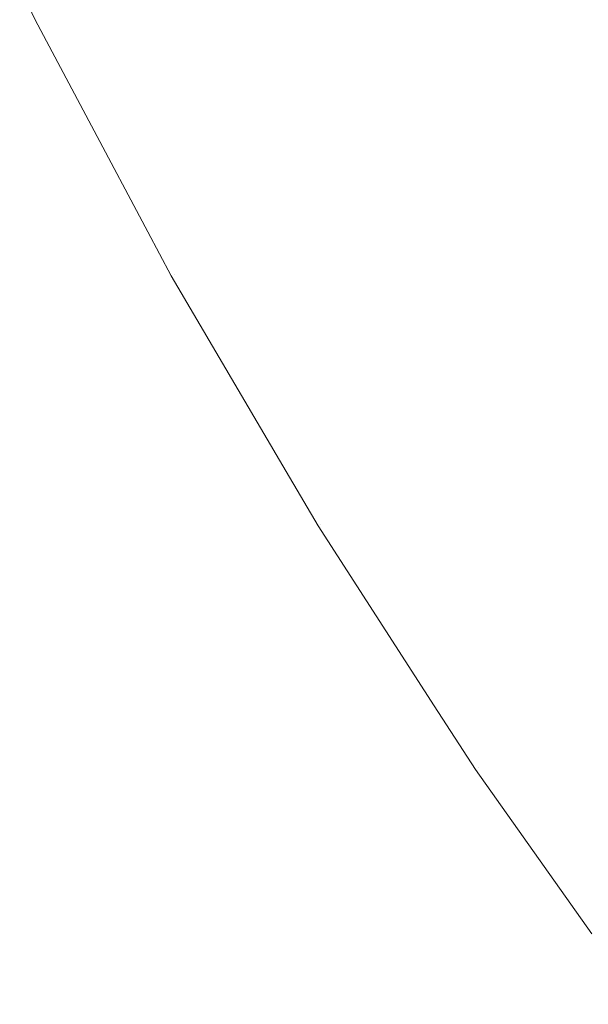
# Model space of a CAD drawing. Header units: centimetres. Extents: x -26.3 to 27.5, y 4.2 to 67.9.
# Tile 6 of 256: x -26.07606 to -26.06774, y 4.24078 to 4.25519. Entities that reach past the tile are written whole.
import ezdxf

# ---------------------------------------------------------------- set-up
doc = ezdxf.new("R2010")
doc.units = ezdxf.units.CM
doc.header["$LTSCALE"] = 2.54
doc.layers.add('Lucido design-1', color=7, linetype='Continuous')

# ---------------------------------------------------------------- blocks, each defined once
blk = doc.blocks.new('Gruppo-2-1')
at = {"color": 7, "linetype": 'Continuous', "lineweight": 9}
for points, invisible_edges in [([(-26.067806, 4.254812, -1111.750691), (-26.06966, 4.258302, -1111.750691), (-26.068249, 4.259014, -1111.754488), (-26.066427, 4.255583, -1111.754488)], 15), ([(-26.067806, 4.254812, -1147.850691), (-26.06966, 4.258302, -1147.850691), (-26.068249, 4.259014, -1147.854488), (-26.066427, 4.255583, -1147.854488)], 15), ([(-26.066753, 4.255401, -1111.074699), (-26.068582, 4.258846, -1111.074699), (-26.069983, 4.258139, -1111.078574), (-26.068123, 4.254636, -1111.078574)], 15), ([(-26.066753, 4.255401, -1147.174699), (-26.068582, 4.258846, -1147.174699), (-26.069983, 4.258139, -1147.178574), (-26.068123, 4.254636, -1147.178574)], 15), ([(-26.06905, 4.254118, -1111.746829), (-26.070932, 4.257661, -1111.746829), (-26.06966, 4.258302, -1111.750691), (-26.067806, 4.254812, -1111.750691)], 15), ([(-26.06905, 4.254118, -1147.846829), (-26.070932, 4.257661, -1147.846829), (-26.06966, 4.258302, -1147.850691), (-26.067806, 4.254812, -1147.850691)], 15), ([(-26.068123, 4.254636, -1111.078574), (-26.069983, 4.258139, -1111.078574), (-26.071238, 4.257507, -1111.082507), (-26.069349, 4.253951, -1111.082507)], 15), ([(-26.068123, 4.254636, -1147.178574), (-26.069983, 4.258139, -1147.178574), (-26.071238, 4.257507, -1147.182507), (-26.069349, 4.253951, -1147.182507)], 15), ([(-26.070154, 4.253501, -1111.742909), (-26.072062, 4.257092, -1111.742909), (-26.070932, 4.257661, -1111.746829), (-26.06905, 4.254118, -1111.746829)], 15), ([(-26.070154, 4.253501, -1147.842909), (-26.072062, 4.257092, -1147.842909), (-26.070932, 4.257661, -1147.846829), (-26.06905, 4.254118, -1147.846829)], 15), ([(-26.069349, 4.253951, -1111.082507), (-26.071238, 4.257507, -1111.082507), (-26.072343, 4.25695, -1111.086492), (-26.07043, 4.253347, -1111.086492)], 15), ([(-26.069349, 4.253951, -1147.182507), (-26.071238, 4.257507, -1147.182507), (-26.072343, 4.25695, -1147.186492), (-26.07043, 4.253347, -1147.186492)], 15), ([(-26.071118, 4.252963, -1111.738936), (-26.073047, 4.256595, -1111.738936), (-26.072062, 4.257092, -1111.742909), (-26.070154, 4.253501, -1111.742909)], 15), ([(-26.071118, 4.252963, -1147.838936), (-26.073047, 4.256595, -1147.838936), (-26.072062, 4.257092, -1147.842909), (-26.070154, 4.253501, -1147.842909)], 15), ([(-26.07043, 4.253347, -1111.086492), (-26.072343, 4.25695, -1111.086492), (-26.073299, 4.256468, -1111.090522), (-26.071364, 4.252825, -1111.090522)], 15), ([(-26.07043, 4.253347, -1147.186492), (-26.072343, 4.25695, -1147.186492), (-26.073299, 4.256468, -1147.190522), (-26.071364, 4.252825, -1147.190522)], 15), ([(-26.071938, 4.252504, -1111.734917), (-26.073886, 4.256172, -1111.734917), (-26.073047, 4.256595, -1111.738936), (-26.071118, 4.252963, -1111.738936)], 15), ([(-26.071938, 4.252504, -1147.834917), (-26.073886, 4.256172, -1147.834917), (-26.073047, 4.256595, -1147.838936), (-26.071118, 4.252963, -1147.838936)], 15), ([(-26.071364, 4.252825, -1111.090522), (-26.073299, 4.256468, -1111.090522), (-26.074103, 4.256063, -1111.094589), (-26.07215, 4.252386, -1111.094589)], 15), ([(-26.071364, 4.252825, -1147.190522), (-26.073299, 4.256468, -1147.190522), (-26.074103, 4.256063, -1147.194589), (-26.07215, 4.252386, -1147.194589)], 15), ([(-26.072613, 4.252127, -1111.73086), (-26.074577, 4.255824, -1111.73086), (-26.073886, 4.256172, -1111.734917), (-26.071938, 4.252504, -1111.734917)], 15), ([(-26.072613, 4.252127, -1147.83086), (-26.074577, 4.255824, -1147.83086), (-26.073886, 4.256172, -1147.834917), (-26.071938, 4.252504, -1147.834917)], 15), ([(-26.07215, 4.252386, -1111.094589), (-26.074103, 4.256063, -1111.094589), (-26.074754, 4.255734, -1111.098686), (-26.072787, 4.25203, -1111.098686)], 15), ([(-26.07215, 4.252386, -1147.194589), (-26.074103, 4.256063, -1147.194589), (-26.074754, 4.255734, -1147.198686), (-26.072787, 4.25203, -1147.198686)], 15), ([(-26.072787, 4.25203, -1111.098686), (-26.074754, 4.255734, -1111.098686), (-26.075252, 4.255483, -1111.102807), (-26.073274, 4.251758, -1111.102807)], 15), ([(-26.072787, 4.25203, -1147.198686), (-26.074754, 4.255734, -1147.198686), (-26.075252, 4.255483, -1147.202807), (-26.073274, 4.251758, -1147.202807)], 15), ([(-26.073142, 4.251832, -1111.726771), (-26.075118, 4.255551, -1111.726771), (-26.074577, 4.255824, -1111.73086), (-26.072613, 4.252127, -1111.73086)], 15), ([(-26.073142, 4.251832, -1147.826771), (-26.075118, 4.255551, -1147.826771), (-26.074577, 4.255824, -1147.83086), (-26.072613, 4.252127, -1147.83086)], 15), ([(-26.07583, 4.255192, -1111.114164), (-26.076058, 4.255668, -1111.114164), (-26.076058, 4.255668, -1111.714164), (-26.07583, 4.255192, -1111.714164)], 10), ([(-26.07583, 4.255192, -1147.214164), (-26.076058, 4.255668, -1147.214164), (-26.076058, 4.255668, -1147.814164), (-26.07583, 4.255192, -1147.814164)], 10), ([(-26.073523, 4.251619, -1111.722656), (-26.075507, 4.255354, -1111.722656), (-26.075118, 4.255551, -1111.726771), (-26.073142, 4.251832, -1111.726771)], 15), ([(-26.073523, 4.251619, -1147.822656), (-26.075507, 4.255354, -1147.822656), (-26.075118, 4.255551, -1147.826771), (-26.073142, 4.251832, -1147.826771)], 15), ([(-26.065806, 4.251404, -1111.750691), (-26.067806, 4.254812, -1111.750691), (-26.066427, 4.255583, -1111.754488), (-26.06446, 4.252233, -1111.754488)], 15), ([(-26.065806, 4.251404, -1147.850691), (-26.067806, 4.254812, -1147.850691), (-26.066427, 4.255583, -1147.854488), (-26.06446, 4.252233, -1147.854488)], 15), ([(-26.073274, 4.251758, -1111.102807), (-26.075252, 4.255483, -1111.102807), (-26.075597, 4.255309, -1111.106944), (-26.073611, 4.25157, -1111.106944)], 15), ([(-26.073274, 4.251758, -1147.202807), (-26.075252, 4.255483, -1147.202807), (-26.075597, 4.255309, -1147.206944), (-26.073611, 4.25157, -1147.206944)], 15), ([(-26.064779, 4.252037, -1111.074699), (-26.066753, 4.255401, -1111.074699), (-26.068123, 4.254636, -1111.078574), (-26.066115, 4.251214, -1111.078574)], 15), ([(-26.064779, 4.252037, -1147.174699), (-26.066753, 4.255401, -1147.174699), (-26.068123, 4.254636, -1147.178574), (-26.066115, 4.251214, -1147.178574)], 15), ([(-26.073611, 4.25157, -1111.106944), (-26.075597, 4.255309, -1111.106944), (-26.075788, 4.255213, -1111.111089), (-26.073798, 4.251466, -1111.111089)], 15), ([(-26.073611, 4.25157, -1147.206944), (-26.075597, 4.255309, -1147.206944), (-26.075788, 4.255213, -1147.211089), (-26.073798, 4.251466, -1147.211089)], 15), ([(-26.073756, 4.251489, -1111.718524), (-26.075745, 4.255234, -1111.718524), (-26.075507, 4.255354, -1111.722656), (-26.073523, 4.251619, -1111.722656)], 15), ([(-26.073756, 4.251489, -1147.818524), (-26.075745, 4.255234, -1147.818524), (-26.075507, 4.255354, -1147.822656), (-26.073523, 4.251619, -1147.822656)], 15), ([(-26.07418, 4.252084, -1111.714164), (-26.07583, 4.255192, -1111.714164), (-26.075745, 4.255234, -1111.718524), (-26.073756, 4.251489, -1111.718524)], 14), ([(-26.07418, 4.252084, -1147.814164), (-26.07583, 4.255192, -1147.814164), (-26.075745, 4.255234, -1147.818524), (-26.073756, 4.251489, -1147.818524)], 14), ([(-26.073798, 4.251466, -1111.111089), (-26.075788, 4.255213, -1111.111089), (-26.07583, 4.255192, -1111.114164), (-26.07418, 4.252084, -1111.114164)], 11), ([(-26.073798, 4.251466, -1147.211089), (-26.075788, 4.255213, -1147.211089), (-26.07583, 4.255192, -1147.214164), (-26.07418, 4.252084, -1147.214164)], 11), ([(-26.07583, 4.255192, -1111.714164), (-26.07418, 4.252084, -1111.714164), (-26.07418, 4.252084, -1111.114164), (-26.07583, 4.255192, -1111.114164)], 10), ([(-26.07583, 4.255192, -1147.814164), (-26.07418, 4.252084, -1147.814164), (-26.07418, 4.252084, -1147.214164), (-26.07583, 4.255192, -1147.214164)], 10), ([(-26.067019, 4.250657, -1111.746829), (-26.06905, 4.254118, -1111.746829), (-26.067806, 4.254812, -1111.750691), (-26.065806, 4.251404, -1111.750691)], 15), ([(-26.067019, 4.250657, -1147.846829), (-26.06905, 4.254118, -1147.846829), (-26.067806, 4.254812, -1147.850691), (-26.065806, 4.251404, -1147.850691)], 15), ([(-26.066115, 4.251214, -1111.078574), (-26.068123, 4.254636, -1111.078574), (-26.069349, 4.253951, -1111.082507), (-26.067311, 4.250478, -1111.082507)], 15), ([(-26.066115, 4.251214, -1147.178574), (-26.068123, 4.254636, -1147.178574), (-26.069349, 4.253951, -1147.182507), (-26.067311, 4.250478, -1147.182507)], 15), ([(-26.068097, 4.249994, -1111.742909), (-26.070154, 4.253501, -1111.742909), (-26.06905, 4.254118, -1111.746829), (-26.067019, 4.250657, -1111.746829)], 15), ([(-26.068097, 4.249994, -1147.842909), (-26.070154, 4.253501, -1147.842909), (-26.06905, 4.254118, -1147.846829), (-26.067019, 4.250657, -1147.846829)], 15), ([(-26.067311, 4.250478, -1111.082507), (-26.069349, 4.253951, -1111.082507), (-26.07043, 4.253347, -1111.086492), (-26.068365, 4.249829, -1111.086492)], 15), ([(-26.067311, 4.250478, -1147.182507), (-26.069349, 4.253951, -1147.182507), (-26.07043, 4.253347, -1147.186492), (-26.068365, 4.249829, -1147.186492)], 15), ([(-26.069036, 4.249415, -1111.738936), (-26.071118, 4.252963, -1111.738936), (-26.070154, 4.253501, -1111.742909), (-26.068097, 4.249994, -1111.742909)], 15), ([(-26.069036, 4.249415, -1147.838936), (-26.071118, 4.252963, -1147.838936), (-26.070154, 4.253501, -1147.842909), (-26.068097, 4.249994, -1147.842909)], 15), ([(-26.068365, 4.249829, -1111.086492), (-26.07043, 4.253347, -1111.086492), (-26.071364, 4.252825, -1111.090522), (-26.069276, 4.249268, -1111.090522)], 15), ([(-26.068365, 4.249829, -1147.186492), (-26.07043, 4.253347, -1147.186492), (-26.071364, 4.252825, -1147.190522), (-26.069276, 4.249268, -1147.190522)], 15), ([(-26.069836, 4.248923, -1111.734917), (-26.071938, 4.252504, -1111.734917), (-26.071118, 4.252963, -1111.738936), (-26.069036, 4.249415, -1111.738936)], 15), ([(-26.069836, 4.248923, -1147.834917), (-26.071938, 4.252504, -1147.834917), (-26.071118, 4.252963, -1147.838936), (-26.069036, 4.249415, -1147.838936)], 15), ([(-26.069276, 4.249268, -1111.090522), (-26.071364, 4.252825, -1111.090522), (-26.07215, 4.252386, -1111.094589), (-26.070043, 4.248796, -1111.094589)], 15), ([(-26.069276, 4.249268, -1147.190522), (-26.071364, 4.252825, -1147.190522), (-26.07215, 4.252386, -1147.194589), (-26.070043, 4.248796, -1147.194589)], 15), ([(-26.070043, 4.248796, -1111.094589), (-26.07215, 4.252386, -1111.094589), (-26.072787, 4.25203, -1111.098686), (-26.070664, 4.248413, -1111.098686)], 15), ([(-26.070043, 4.248796, -1147.194589), (-26.07215, 4.252386, -1147.194589), (-26.072787, 4.25203, -1147.198686), (-26.070664, 4.248413, -1147.198686)], 15), ([(-26.070495, 4.248517, -1111.73086), (-26.072613, 4.252127, -1111.73086), (-26.071938, 4.252504, -1111.734917), (-26.069836, 4.248923, -1111.734917)], 15), ([(-26.070495, 4.248517, -1147.83086), (-26.072613, 4.252127, -1147.83086), (-26.071938, 4.252504, -1147.834917), (-26.069836, 4.248923, -1147.834917)], 15), ([(-26.071011, 4.2482, -1111.726771), (-26.073142, 4.251832, -1111.726771), (-26.072613, 4.252127, -1111.73086), (-26.070495, 4.248517, -1111.73086)], 15), ([(-26.071011, 4.2482, -1147.826771), (-26.073142, 4.251832, -1147.826771), (-26.072613, 4.252127, -1147.83086), (-26.070495, 4.248517, -1147.83086)], 15), ([(-26.07418, 4.252084, -1111.114164), (-26.073839, 4.251443, -1111.114164), (-26.073798, 4.251466, -1111.111089)], 10), ([(-26.073839, 4.251443, -1111.114164), (-26.07418, 4.252084, -1111.114164), (-26.07418, 4.252084, -1111.714164), (-26.073839, 4.251443, -1111.714164)], 10), ([(-26.073756, 4.251489, -1111.718524), (-26.073839, 4.251443, -1111.714164), (-26.07418, 4.252084, -1111.714164)], 9), ([(-26.07418, 4.252084, -1147.214164), (-26.073839, 4.251443, -1147.214164), (-26.073798, 4.251466, -1147.211089)], 10), ([(-26.073839, 4.251443, -1147.214164), (-26.07418, 4.252084, -1147.214164), (-26.07418, 4.252084, -1147.814164), (-26.073839, 4.251443, -1147.814164)], 10), ([(-26.073756, 4.251489, -1147.818524), (-26.073839, 4.251443, -1147.814164), (-26.07418, 4.252084, -1147.814164)], 9), ([(-26.070664, 4.248413, -1111.098686), (-26.072787, 4.25203, -1111.098686), (-26.073274, 4.251758, -1111.102807), (-26.071139, 4.248121, -1111.102807)], 15), ([(-26.070664, 4.248413, -1147.198686), (-26.072787, 4.25203, -1147.198686), (-26.073274, 4.251758, -1147.202807), (-26.071139, 4.248121, -1147.202807)], 15), ([(-26.071383, 4.247971, -1111.722656), (-26.073523, 4.251619, -1111.722656), (-26.073142, 4.251832, -1111.726771), (-26.071011, 4.2482, -1111.726771)], 15), ([(-26.071383, 4.247971, -1147.822656), (-26.073523, 4.251619, -1147.822656), (-26.073142, 4.251832, -1147.826771), (-26.071011, 4.2482, -1147.826771)], 15), ([(-26.071139, 4.248121, -1111.102807), (-26.073274, 4.251758, -1111.102807), (-26.073611, 4.25157, -1111.106944), (-26.071468, 4.247918, -1111.106944)], 15), ([(-26.071139, 4.248121, -1147.202807), (-26.073274, 4.251758, -1147.202807), (-26.073611, 4.25157, -1147.206944), (-26.071468, 4.247918, -1147.206944)], 15), ([(-26.071468, 4.247918, -1111.106944), (-26.073611, 4.25157, -1111.106944), (-26.073798, 4.251466, -1111.111089), (-26.07165, 4.247806, -1111.111089)], 15), ([(-26.071468, 4.247918, -1147.206944), (-26.073611, 4.25157, -1147.206944), (-26.073798, 4.251466, -1147.211089), (-26.07165, 4.247806, -1147.211089)], 15), ([(-26.071609, 4.247831, -1111.718524), (-26.073756, 4.251489, -1111.718524), (-26.073523, 4.251619, -1111.722656), (-26.071383, 4.247971, -1111.722656)], 15), ([(-26.071609, 4.247831, -1147.818524), (-26.073756, 4.251489, -1147.818524), (-26.073523, 4.251619, -1147.822656), (-26.071383, 4.247971, -1147.822656)], 15), ([(-26.072156, 4.248575, -1111.714164), (-26.073839, 4.251443, -1111.714164), (-26.073756, 4.251489, -1111.718524), (-26.071609, 4.247831, -1111.718524)], 14), ([(-26.072156, 4.248575, -1147.814164), (-26.073839, 4.251443, -1147.814164), (-26.073756, 4.251489, -1147.818524), (-26.071609, 4.247831, -1147.818524)], 14), ([(-26.07165, 4.247806, -1111.111089), (-26.073798, 4.251466, -1111.111089), (-26.073839, 4.251443, -1111.114164), (-26.072156, 4.248575, -1111.114164)], 11), ([(-26.07165, 4.247806, -1147.211089), (-26.073798, 4.251466, -1147.211089), (-26.073839, 4.251443, -1147.214164), (-26.072156, 4.248575, -1147.214164)], 11), ([(-26.073839, 4.251443, -1111.714164), (-26.072156, 4.248575, -1111.714164), (-26.072156, 4.248575, -1111.114164), (-26.073839, 4.251443, -1111.114164)], 10), ([(-26.073839, 4.251443, -1147.814164), (-26.072156, 4.248575, -1147.814164), (-26.072156, 4.248575, -1147.214164), (-26.073839, 4.251443, -1147.214164)], 10), ([(-26.065892, 4.246578, -1111.742909), (-26.068097, 4.249994, -1111.742909), (-26.067019, 4.250657, -1111.746829), (-26.064844, 4.247286, -1111.746829)], 15), ([(-26.065892, 4.246578, -1147.842909), (-26.068097, 4.249994, -1147.842909), (-26.067019, 4.250657, -1147.846829), (-26.064844, 4.247286, -1147.846829)], 15), ([(-26.065127, 4.247094, -1111.082507), (-26.067311, 4.250478, -1111.082507), (-26.068365, 4.249829, -1111.086492), (-26.066153, 4.246401, -1111.086492)], 15), ([(-26.065127, 4.247094, -1147.182507), (-26.067311, 4.250478, -1147.182507), (-26.068365, 4.249829, -1147.186492), (-26.066153, 4.246401, -1147.186492)], 15), ([(-26.066806, 4.24596, -1111.738936), (-26.069036, 4.249415, -1111.738936), (-26.068097, 4.249994, -1111.742909), (-26.065892, 4.246578, -1111.742909)], 15), ([(-26.066806, 4.24596, -1147.838936), (-26.069036, 4.249415, -1147.838936), (-26.068097, 4.249994, -1147.842909), (-26.065892, 4.246578, -1147.842909)], 15), ([(-26.066153, 4.246401, -1111.086492), (-26.068365, 4.249829, -1111.086492), (-26.069276, 4.249268, -1111.090522), (-26.06704, 4.245802, -1111.090522)], 15), ([(-26.066153, 4.246401, -1147.186492), (-26.068365, 4.249829, -1147.186492), (-26.069276, 4.249268, -1147.190522), (-26.06704, 4.245802, -1147.190522)], 15), ([(-26.067585, 4.245434, -1111.734917), (-26.069836, 4.248923, -1111.734917), (-26.069036, 4.249415, -1111.738936), (-26.066806, 4.24596, -1111.738936)], 15), ([(-26.067585, 4.245434, -1147.834917), (-26.069836, 4.248923, -1147.834917), (-26.069036, 4.249415, -1147.838936), (-26.066806, 4.24596, -1147.838936)], 15), ([(-26.06704, 4.245802, -1111.090522), (-26.069276, 4.249268, -1111.090522), (-26.070043, 4.248796, -1111.094589), (-26.067786, 4.245298, -1111.094589)], 15), ([(-26.06704, 4.245802, -1147.190522), (-26.069276, 4.249268, -1147.190522), (-26.070043, 4.248796, -1147.194589), (-26.067786, 4.245298, -1147.194589)], 15), ([(-26.068225, 4.245001, -1111.73086), (-26.070495, 4.248517, -1111.73086), (-26.069836, 4.248923, -1111.734917), (-26.067585, 4.245434, -1111.734917)], 15), ([(-26.068225, 4.245001, -1147.83086), (-26.070495, 4.248517, -1147.83086), (-26.069836, 4.248923, -1147.834917), (-26.067585, 4.245434, -1147.834917)], 15), ([(-26.067786, 4.245298, -1111.094589), (-26.070043, 4.248796, -1111.094589), (-26.070664, 4.248413, -1111.098686), (-26.06839, 4.244889, -1111.098686)], 15), ([(-26.067786, 4.245298, -1147.194589), (-26.070043, 4.248796, -1147.194589), (-26.070664, 4.248413, -1147.198686), (-26.06839, 4.244889, -1147.198686)], 15), ([(-26.072156, 4.248575, -1111.114164), (-26.07169, 4.247781, -1111.114164), (-26.07165, 4.247806, -1111.111089)], 10), ([(-26.07169, 4.247781, -1111.114164), (-26.072156, 4.248575, -1111.114164), (-26.072156, 4.248575, -1111.714164), (-26.07169, 4.247781, -1111.714164)], 10), ([(-26.071609, 4.247831, -1111.718524), (-26.07169, 4.247781, -1111.714164), (-26.072156, 4.248575, -1111.714164)], 9), ([(-26.072156, 4.248575, -1147.214164), (-26.07169, 4.247781, -1147.214164), (-26.07165, 4.247806, -1147.211089)], 10), ([(-26.07169, 4.247781, -1147.214164), (-26.072156, 4.248575, -1147.214164), (-26.072156, 4.248575, -1147.814164), (-26.07169, 4.247781, -1147.814164)], 10), ([(-26.071609, 4.247831, -1147.818524), (-26.07169, 4.247781, -1147.814164), (-26.072156, 4.248575, -1147.814164)], 9), ([(-26.068727, 4.244661, -1111.726771), (-26.071011, 4.2482, -1111.726771), (-26.070495, 4.248517, -1111.73086), (-26.068225, 4.245001, -1111.73086)], 15), ([(-26.068727, 4.244661, -1147.826771), (-26.071011, 4.2482, -1147.826771), (-26.070495, 4.248517, -1147.83086), (-26.068225, 4.245001, -1147.83086)], 15), ([(-26.06839, 4.244889, -1111.098686), (-26.070664, 4.248413, -1111.098686), (-26.071139, 4.248121, -1111.102807), (-26.068852, 4.244577, -1111.102807)], 15), ([(-26.06839, 4.244889, -1147.198686), (-26.070664, 4.248413, -1147.198686), (-26.071139, 4.248121, -1147.202807), (-26.068852, 4.244577, -1147.202807)], 15), ([(-26.069089, 4.244417, -1111.722656), (-26.071383, 4.247971, -1111.722656), (-26.071011, 4.2482, -1111.726771), (-26.068727, 4.244661, -1111.726771)], 15), ([(-26.069089, 4.244417, -1147.822656), (-26.071383, 4.247971, -1147.822656), (-26.071011, 4.2482, -1147.826771), (-26.068727, 4.244661, -1147.826771)], 15), ([(-26.068852, 4.244577, -1111.102807), (-26.071139, 4.248121, -1111.102807), (-26.071468, 4.247918, -1111.106944), (-26.069172, 4.244361, -1111.106944)], 15), ([(-26.068852, 4.244577, -1147.202807), (-26.071139, 4.248121, -1147.202807), (-26.071468, 4.247918, -1147.206944), (-26.069172, 4.244361, -1147.206944)], 15), ([(-26.069172, 4.244361, -1111.106944), (-26.071468, 4.247918, -1111.106944), (-26.07165, 4.247806, -1111.111089), (-26.069349, 4.244241, -1111.111089)], 15), ([(-26.069172, 4.244361, -1147.206944), (-26.071468, 4.247918, -1147.206944), (-26.07165, 4.247806, -1147.211089), (-26.069349, 4.244241, -1147.211089)], 15), ([(-26.06931, 4.244268, -1111.718524), (-26.071609, 4.247831, -1111.718524), (-26.071383, 4.247971, -1111.722656), (-26.069089, 4.244417, -1111.722656)], 15), ([(-26.06931, 4.244268, -1147.818524), (-26.071609, 4.247831, -1147.818524), (-26.071383, 4.247971, -1147.822656), (-26.069089, 4.244417, -1147.822656)], 15), ([(-26.069991, 4.245148, -1111.714164), (-26.07169, 4.247781, -1111.714164), (-26.071609, 4.247831, -1111.718524), (-26.06931, 4.244268, -1111.718524)], 14), ([(-26.069991, 4.245148, -1147.814164), (-26.07169, 4.247781, -1147.814164), (-26.071609, 4.247831, -1147.818524), (-26.06931, 4.244268, -1147.818524)], 14), ([(-26.069349, 4.244241, -1111.111089), (-26.07165, 4.247806, -1111.111089), (-26.07169, 4.247781, -1111.114164), (-26.069991, 4.245148, -1111.114164)], 11), ([(-26.069349, 4.244241, -1147.211089), (-26.07165, 4.247806, -1147.211089), (-26.07169, 4.247781, -1147.214164), (-26.069991, 4.245148, -1147.214164)], 11), ([(-26.07169, 4.247781, -1111.714164), (-26.069991, 4.245148, -1111.714164), (-26.069991, 4.245148, -1111.114164), (-26.07169, 4.247781, -1111.114164)], 10), ([(-26.07169, 4.247781, -1147.814164), (-26.069991, 4.245148, -1147.814164), (-26.069991, 4.245148, -1147.214164), (-26.07169, 4.247781, -1147.214164)], 10), ([(-26.064658, 4.242434, -1111.090522), (-26.06704, 4.245802, -1111.090522), (-26.067786, 4.245298, -1111.094589), (-26.065382, 4.241899, -1111.094589)], 15), ([(-26.064658, 4.242434, -1147.190522), (-26.06704, 4.245802, -1147.190522), (-26.067786, 4.245298, -1147.194589), (-26.065382, 4.241899, -1147.194589)], 15), ([(-26.065809, 4.241583, -1111.73086), (-26.068225, 4.245001, -1111.73086), (-26.067585, 4.245434, -1111.734917), (-26.065187, 4.242043, -1111.734917)], 15), ([(-26.065809, 4.241583, -1147.83086), (-26.068225, 4.245001, -1147.83086), (-26.067585, 4.245434, -1147.834917), (-26.065187, 4.242043, -1147.834917)], 15), ([(-26.065382, 4.241899, -1111.094589), (-26.067786, 4.245298, -1111.094589), (-26.06839, 4.244889, -1111.098686), (-26.065968, 4.241465, -1111.098686)], 15), ([(-26.065382, 4.241899, -1147.194589), (-26.067786, 4.245298, -1147.194589), (-26.06839, 4.244889, -1147.198686), (-26.065968, 4.241465, -1147.198686)], 15), ([(-26.069991, 4.245148, -1111.114164), (-26.069388, 4.244215, -1111.114164), (-26.069349, 4.244241, -1111.111089)], 10), ([(-26.069388, 4.244215, -1111.114164), (-26.069991, 4.245148, -1111.114164), (-26.069991, 4.245148, -1111.714164), (-26.069388, 4.244215, -1111.714164)], 10), ([(-26.06931, 4.244268, -1111.718524), (-26.069388, 4.244215, -1111.714164), (-26.069991, 4.245148, -1111.714164)], 9), ([(-26.069991, 4.245148, -1147.214164), (-26.069388, 4.244215, -1147.214164), (-26.069349, 4.244241, -1147.211089)], 10), ([(-26.069388, 4.244215, -1147.214164), (-26.069991, 4.245148, -1147.214164), (-26.069991, 4.245148, -1147.814164), (-26.069388, 4.244215, -1147.814164)], 10), ([(-26.06931, 4.244268, -1147.818524), (-26.069388, 4.244215, -1147.814164), (-26.069991, 4.245148, -1147.814164)], 9), ([(-26.065968, 4.241465, -1111.098686), (-26.06839, 4.244889, -1111.098686), (-26.068852, 4.244577, -1111.102807), (-26.066417, 4.241133, -1111.102807)], 15), ([(-26.065968, 4.241465, -1147.198686), (-26.06839, 4.244889, -1147.198686), (-26.068852, 4.244577, -1147.202807), (-26.066417, 4.241133, -1147.202807)], 15), ([(-26.066296, 4.241223, -1111.726771), (-26.068727, 4.244661, -1111.726771), (-26.068225, 4.245001, -1111.73086), (-26.065809, 4.241583, -1111.73086)], 15), ([(-26.066296, 4.241223, -1147.826771), (-26.068727, 4.244661, -1147.826771), (-26.068225, 4.245001, -1147.83086), (-26.065809, 4.241583, -1147.83086)], 15), ([(-26.066647, 4.240964, -1111.722656), (-26.069089, 4.244417, -1111.722656), (-26.068727, 4.244661, -1111.726771), (-26.066296, 4.241223, -1111.726771)], 15), ([(-26.066647, 4.240964, -1147.822656), (-26.069089, 4.244417, -1147.822656), (-26.068727, 4.244661, -1147.826771), (-26.066296, 4.241223, -1147.826771)], 15), ([(-26.066417, 4.241133, -1111.102807), (-26.068852, 4.244577, -1111.102807), (-26.069172, 4.244361, -1111.106944), (-26.066727, 4.240904, -1111.106944)], 15), ([(-26.066417, 4.241133, -1147.202807), (-26.068852, 4.244577, -1147.202807), (-26.069172, 4.244361, -1147.206944), (-26.066727, 4.240904, -1147.206944)], 15), ([(-26.066727, 4.240904, -1111.106944), (-26.069172, 4.244361, -1111.106944), (-26.069349, 4.244241, -1111.111089), (-26.066899, 4.240777, -1111.111089)], 15), ([(-26.066727, 4.240904, -1147.206944), (-26.069172, 4.244361, -1147.206944), (-26.069349, 4.244241, -1147.211089), (-26.066899, 4.240777, -1147.211089)], 15), ([(-26.066861, 4.240805, -1111.718524), (-26.06931, 4.244268, -1111.718524), (-26.069089, 4.244417, -1111.722656), (-26.066647, 4.240964, -1111.722656)], 15), ([(-26.066861, 4.240805, -1147.818524), (-26.06931, 4.244268, -1147.818524), (-26.069089, 4.244417, -1147.822656), (-26.066647, 4.240964, -1147.822656)], 15), ([(-26.067686, 4.241808, -1111.714164), (-26.069388, 4.244215, -1111.714164), (-26.06931, 4.244268, -1111.718524), (-26.066861, 4.240805, -1111.718524)], 14), ([(-26.067686, 4.241808, -1147.814164), (-26.069388, 4.244215, -1147.814164), (-26.06931, 4.244268, -1147.818524), (-26.066861, 4.240805, -1147.818524)], 14), ([(-26.066899, 4.240777, -1111.111089), (-26.069349, 4.244241, -1111.111089), (-26.069388, 4.244215, -1111.114164), (-26.067686, 4.241808, -1111.114164)], 11), ([(-26.066899, 4.240777, -1147.211089), (-26.069349, 4.244241, -1147.211089), (-26.069388, 4.244215, -1147.214164), (-26.067686, 4.241808, -1147.214164)], 11), ([(-26.069388, 4.244215, -1111.714164), (-26.067686, 4.241808, -1111.714164), (-26.067686, 4.241808, -1111.114164), (-26.069388, 4.244215, -1111.114164)], 10), ([(-26.069388, 4.244215, -1147.814164), (-26.067686, 4.241808, -1147.814164), (-26.067686, 4.241808, -1147.214164), (-26.069388, 4.244215, -1147.214164)], 10)]:
    blk.add_3dface(points, dxfattribs=dict(at, invisible_edges=invisible_edges))
blk = doc.blocks.new('Gruppo-3-1')
at = {"color": 7}
blk.add_blockref('Gruppo-2-1', (0, 0), dxfattribs=at)

msp = doc.modelspace()

# ---------------------------------------------------------------- block references
at = {"layer": 'Lucido design-1', "color": 7}
msp.add_blockref('Gruppo-3-1', (0, 0), dxfattribs=at)

doc.saveas('drawing.dxf')
